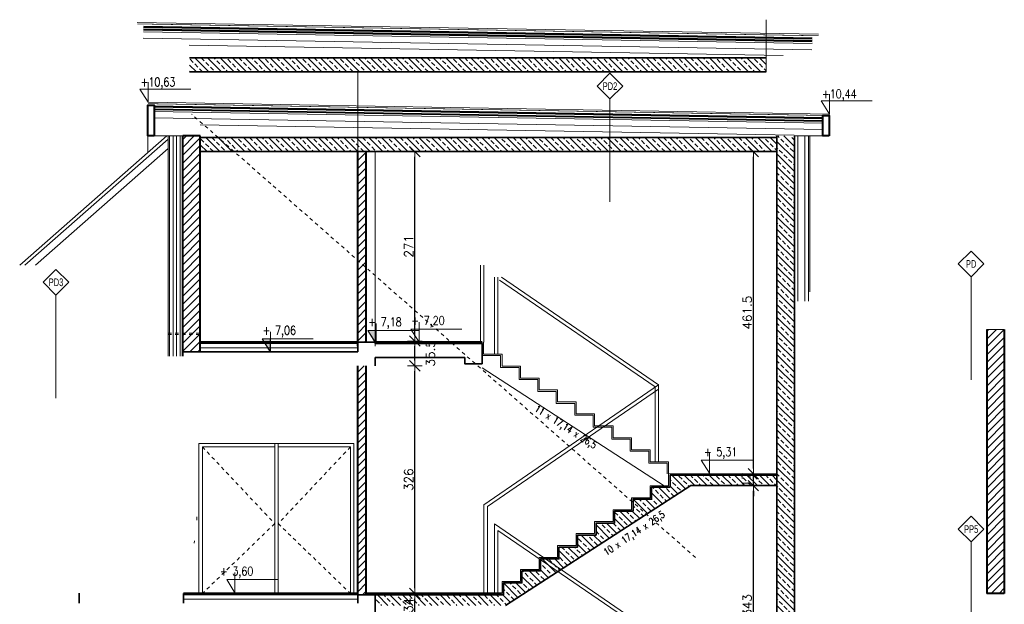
# Model space of a CAD drawing. Header units: millimetres. Extents: x 23192 to 177760, y -399809 to -79279.
# Tile 38 of 70: x 61166 to 62576, y -218398 to -217561. Entities that reach past the tile are written whole.
import ezdxf
from ezdxf.enums import TextEntityAlignment as Align

# ---------------------------------------------------------------- set-up
doc = ezdxf.new("R2010")
doc.units = ezdxf.units.MM
doc.linetypes.add('2_3', pattern=[1, 0.5, -0.5])
doc.linetypes.add('CACHE', pattern=[9.525, 6.35, -3.175])
doc.layers.get('0').update_dxf_attribs({"lineweight": 0})
for name, color, linetype, lineweight in [('!! 0_ Istn-widok', 1, 'Continuous', 15), ('!! 0_ Opis', 8, 'Continuous', 13), ('!! 1_ PROJ WARSTWY', 252, 'Continuous', 9), ('!! 1_ tynk zewn  - nowy', 21, 'Continuous', 20), ('!! 1_drzwi-linia', 213, 'Continuous', 5), ('!! 1_hatch projektowane ściany', 4, 'Continuous', 5), ('!! 1_PROJ Sciany', 2, 'Continuous', 40), ('!! 1_PROJ TERMOIZOL', 132, 'Continuous', 5), ('!! 1_PROJ widok', 5, 'Continuous', 9), ('!! 1_PROJ ŻELBET', 1, 'Continuous', 35), ('!! 2 _linia hydroizol', 32, 'Continuous', 9), ('!! 2_ remont Ocieplenie', 4, 'ZIGZAG', 5), ('!! wymiary osi', 250, 'Continuous', 9), ('0-rzedne-blok', 62, 'Continuous', 13)]:
    doc.layers.add(name, color=color, linetype=linetype, lineweight=lineweight)
doc.styles.add('50', font='ROMANS.shx', dxfattribs={"width": 0.8, "height": 10})
doc.styles.add('ARIAL TEEN', font='arial.ttf')
doc.styles.add('DEUTSCH', font='SIMPLEX8')
doc.styles.add('TXT', font='simplex.shx')
doc.linetypes.add('BATTING', pattern='A,0.00254,-2.54,[134,ltypeshp.shx,S=2.54,R=0,X=-2.54,Y=0],-5.08,[134,ltypeshp.shx,S=2.54,R=180,X=2.54,Y=0],-2.54', length=10.16254)
doc.linetypes.add('ZIGZAG', pattern='A,0.00254,-5.08,[131,ltypeshp.shx,S=5.08,R=0,X=-5.08,Y=0],-10.16,[131,ltypeshp.shx,S=5.08,R=180,X=5.08,Y=0],-5.08', length=20.32254)
doc.dimstyles.new('DIM50', dxfattribs={"dimscale": 5, "dimtxt": 2.5, "dimasz": 1.5, "dimexe": 0, "dimexo": 0, "dimgap": 0.5, "dimtad": 1, "dimdec": 4, "dimrnd": 0.5, "dimdsep": 46, "dimtxsty": 'TXT', "dimblk1": 'TICK1', "dimblk2": 'TICK1', "dimsah": 1, "dimcen": 0, "dimse1": 1, "dimse2": 1, "dimclrd": 1, "dimclre": 7, "dimclrt": 9, "dimadec": 0, "dimazin": 0, "dimtfac": 1, "dimtdec": 4, "dimtmove": 2, "dimatfit": 3, "dimldrblk": 'TICK1', "dimfxl": 1, "dimtolj": 1, "dimarcsym": 0})
pattern_1 = [(45, (0, -9735.562), (-5.61266008, 5.61266008), [])]
pattern_2 = [(135, (0, -9735.562), (-8.9802561, -8.9802561), []), (135, (5e-16, -9726.582), (-8.9802561, -8.9802561), [6.35, -3.175])]

# ---------------------------------------------------------------- blocks, each defined once
blk = doc.blocks.new('D_kota')
for p, q in [((8.7, 0), (8.7, 23)), ((-0.8, 15), (8.7, 15)), ((8.7, 0), (-0.8, 15))]:
    blk.add_line(p, q)
blk.add_lwpolyline([(-0.8, 15), (57.9, 15)])
at = {"style": 'DEUTSCH', "width": 0.8}
blk.add_attdef('POZ.ARCH', (7.3, 19.7), '', height=10, dxfattribs=at)
blk = doc.blocks.new('TICK1')
at = {"color": 2}
blk.add_line((-1, -1), (1, 1), dxfattribs=at)
at = {"color": 0}
for p, q in [((0, 0), (-1, 0)), ((0, -1.4), (0, 1.4))]:
    blk.add_line(p, q, dxfattribs=at)
blk = doc.blocks.new('*D4106')
at = {"layer": '!! wymiary osi', "color": 1, "lineweight": -2, "transparency": 16777216}
blk.add_line((62216.4, -218563.6), (62216.4, -218235.6), dxfattribs=at)
at = {"layer": 'DEFPOINTS', "color": 0, "transparency": 16777216}
for p in [(62216.4, -218228.1), (62233.8, -218228.1), (62233.8, -218571.1)]:
    blk.add_point(p, dxfattribs=at)
at = {"layer": '!! wymiary osi', "color": 1, "lineweight": -2, "transparency": 16777216, "xscale": 7.5, "yscale": 7.5, "zscale": 7.5}
for p, rotation in [((62216.4, -218228.1), 90), ((62216.4, -218571.1), 270)]:
    blk.add_blockref('TICK1', p, dxfattribs=dict(at, rotation=rotation))
at = {"layer": '!! wymiary osi', "color": 9, "transparency": 16777216, "insert": (62207.6, -218399.6), "char_height": 12.5, "attachment_point": 5, "rotation": 90, "style": 'TXT'}
blk.add_mtext('\\A1;343', dxfattribs=at)
blk = doc.blocks.new('*D4107')
at = {"layer": '!! wymiary osi', "color": 1, "lineweight": -2, "transparency": 16777216}
for p, q in [((62216.4, -218203.6), (62216.4, -218196.1)), ((62216.4, -218228.1), (62216.4, -218211.1)), ((62216.4, -218235.6), (62216.4, -218243.1))]:
    blk.add_line(p, q, dxfattribs=at)
at = {"layer": 'DEFPOINTS', "color": 0, "transparency": 16777216}
for p in [(62216.4, -218211.1), (62233.8, -218211.1), (62233.8, -218228.1)]:
    blk.add_point(p, dxfattribs=at)
at = {"layer": '!! wymiary osi', "color": 1, "lineweight": -2, "transparency": 16777216, "xscale": 7.5, "yscale": 7.5, "zscale": 7.5}
for p, rotation in [((62216.4, -218211.1), 270), ((62216.4, -218228.1), 90)]:
    blk.add_blockref('TICK1', p, dxfattribs=dict(at, rotation=rotation))
at = {"layer": '!! wymiary osi', "color": 9, "transparency": 16777216, "insert": (62206.4, -218219.6), "char_height": 12.5, "attachment_point": 5, "rotation": 90, "style": 'TXT'}
blk.add_mtext('\\A1;17', dxfattribs=at)
blk = doc.blocks.new('*D4108')
at = {"layer": '!! wymiary osi', "color": 1, "lineweight": -2, "transparency": 16777216}
blk.add_line((62216.4, -218203.6), (62216.4, -217757.3), dxfattribs=at)
at = {"layer": 'DEFPOINTS', "color": 0, "transparency": 16777216}
for p in [(62216.4, -217749.8), (62233.8, -217749.8), (62233.8, -218211.1)]:
    blk.add_point(p, dxfattribs=at)
at = {"layer": '!! wymiary osi', "color": 1, "lineweight": -2, "transparency": 16777216, "xscale": 7.5, "yscale": 7.5, "zscale": 7.5}
for p, rotation in [((62216.4, -217749.8), 90), ((62216.4, -218211.1), 270)]:
    blk.add_blockref('TICK1', p, dxfattribs=dict(at, rotation=rotation))
at = {"layer": '!! wymiary osi', "color": 9, "transparency": 16777216, "insert": (62207.6, -217980.4), "char_height": 12.5, "attachment_point": 5, "rotation": 90, "style": 'TXT'}
blk.add_mtext('\\A1;461.5', dxfattribs=at)
blk = doc.blocks.new('*D4110')
at = {"layer": '!! wymiary osi', "color": 1, "lineweight": -2, "transparency": 16777216}
blk.add_line((61731.6, -218409), (61731.6, -218390), dxfattribs=at)
at = {"layer": 'DEFPOINTS', "color": 0, "transparency": 16777216}
for p in [(61675.1, -218382.5), (61731.6, -218382.5), (61675.1, -218416.5)]:
    blk.add_point(p, dxfattribs=at)
at = {"layer": '!! wymiary osi', "color": 1, "lineweight": -2, "transparency": 16777216, "xscale": 7.5, "yscale": 7.5, "zscale": 7.5}
for p, rotation in [((61731.6, -218382.5), 90), ((61731.6, -218416.5), 270)]:
    blk.add_blockref('TICK1', p, dxfattribs=dict(at, rotation=rotation))
at = {"layer": '!! wymiary osi', "color": 9, "transparency": 16777216, "insert": (61722.9, -218399.5), "char_height": 12.5, "attachment_point": 5, "rotation": 90, "style": 'TXT'}
blk.add_mtext('\\A1;34', dxfattribs=at)
blk = doc.blocks.new('*D4111')
at = {"layer": '!! wymiary osi', "color": 1, "lineweight": -2, "transparency": 16777216}
blk.add_line((61731.6, -218375), (61731.6, -218064), dxfattribs=at)
at = {"layer": 'DEFPOINTS', "color": 0, "transparency": 16777216}
for p in [(61675.1, -218056.5), (61731.6, -218056.5), (61675.1, -218382.5)]:
    blk.add_point(p, dxfattribs=at)
at = {"layer": '!! wymiary osi', "color": 1, "lineweight": -2, "transparency": 16777216, "xscale": 7.5, "yscale": 7.5, "zscale": 7.5}
for p, rotation in [((61731.6, -218056.5), 90), ((61731.6, -218382.5), 270)]:
    blk.add_blockref('TICK1', p, dxfattribs=dict(at, rotation=rotation))
at = {"layer": '!! wymiary osi', "color": 9, "transparency": 16777216, "insert": (61722.9, -218219.5), "char_height": 12.5, "attachment_point": 5, "rotation": 90, "style": 'TXT'}
blk.add_mtext('\\A1;326', dxfattribs=at)
blk = doc.blocks.new('*D4112')
at = {"layer": '!! wymiary osi', "color": 1, "lineweight": -2, "transparency": 16777216}
blk.add_line((61731.6, -218049), (61731.6, -218028.5), dxfattribs=at)
at = {"layer": 'DEFPOINTS', "color": 0, "transparency": 16777216}
for p in [(61674.3, -218021), (61731.6, -218021), (61675.1, -218056.5)]:
    blk.add_point(p, dxfattribs=at)
at = {"layer": '!! wymiary osi', "color": 1, "lineweight": -2, "transparency": 16777216, "xscale": 7.5, "yscale": 7.5, "zscale": 7.5}
for p, rotation in [((61731.6, -218021), 90), ((61731.6, -218056.5), 270)]:
    blk.add_blockref('TICK1', p, dxfattribs=dict(at, rotation=rotation))
at = {"layer": '!! wymiary osi', "color": 9, "transparency": 16777216, "insert": (61754.1, -218038.7), "char_height": 12.5, "attachment_point": 5, "rotation": 90, "style": 'TXT'}
blk.add_mtext('\\A1;35.5', dxfattribs=at)
blk = doc.blocks.new('*D4113')
at = {"layer": '!! wymiary osi', "color": 1, "lineweight": -2, "transparency": 16777216}
blk.add_line((61731.6, -218013.5), (61731.6, -217757.3), dxfattribs=at)
at = {"layer": 'DEFPOINTS', "color": 0, "transparency": 16777216}
for p in [(61674.3, -217749.8), (61731.6, -217749.8), (61674.3, -218021)]:
    blk.add_point(p, dxfattribs=at)
at = {"layer": '!! wymiary osi', "color": 1, "lineweight": -2, "transparency": 16777216, "xscale": 7.5, "yscale": 7.5, "zscale": 7.5}
for p, rotation in [((61731.6, -217749.8), 90), ((61731.6, -218021), 270)]:
    blk.add_blockref('TICK1', p, dxfattribs=dict(at, rotation=rotation))
at = {"layer": '!! wymiary osi', "color": 9, "transparency": 16777216, "insert": (61722.9, -217885.4), "char_height": 12.5, "attachment_point": 5, "rotation": 90, "style": 'TXT'}
blk.add_mtext('\\A1;271', dxfattribs=at)

msp = doc.modelspace()

# ---------------------------------------------------------------- hatches: boundary and pattern name
at = {"layer": '!! 1_hatch projektowane ściany'}
h = msp.add_hatch(dxfattribs=at)
h.set_pattern_fill('ANSI33', color=256, scale=2, angle=90)
h.set_pattern_definition([(135, (-865.903, -8954.562), (-8.9802561, -8.9802561), []), (135, (-865.903, -8945.582), (-8.9802561, -8.9802561), [6.35, -3.175])])
h.paths.add_polyline_path([(61744.16417, -217615.53926), (61409.16648, -217615.53926), (61409.16648, -217635.53926), (61744.16417, -217635.53926)])
h.paths.add_polyline_path([(62234.66878, -217635.53926), (62234.66878, -217615.53926), (61744.16417, -217615.53926), (61744.16417, -217635.53926)])
h = msp.add_hatch(dxfattribs=at)
h.set_pattern_fill('ANSI31', color=256, scale=2.5)
h.set_pattern_definition(pattern_1)
h.paths.add_polyline_path([(61412.06735, -217727.30064), (61399.56735, -217727.30064), (61399.56735, -217747.20158), (61412.06735, -217736.20158)])
h.paths.add_polyline_path([(61424.56735, -217727.30064), (61412.06735, -217727.30064), (61412.06735, -217736.20158), (61424.56735, -217747.20158)])
h.paths.add_polyline_path([(61424.56735, -217747.20158), (61412.06735, -217736.20158), (61412.06735, -218036.53926), (61424.56735, -218036.53926)])
h.paths.add_polyline_path([(61412.06735, -217736.20158), (61399.56735, -217747.20158), (61399.56735, -218036.53926), (61412.06735, -218036.53926)])
h = msp.add_hatch(dxfattribs=at)
h.set_pattern_fill('ANSI33', color=256, scale=2, angle=90)
h.set_pattern_definition([(135, (-850.502, -9068.801), (-8.9802561, -8.9802561), []), (135, (-850.502, -9059.821), (-8.9802561, -8.9802561), [6.35, -3.175])])
h.paths.add_polyline_path([(61759.56505, -217729.77819), (61424.56735, -217729.77819), (61424.56735, -217749.77819), (61759.56505, -217749.77819)])
h.paths.add_polyline_path([(62250.06965, -217749.77819), (62250.06965, -217729.77819), (61759.56505, -217729.77819), (61759.56505, -217749.77819)])
h = msp.add_hatch(dxfattribs=at)
h.set_pattern_fill('ANSI33', color=256, scale=2, angle=90)
h.set_pattern_definition(pattern_2)
h.paths.add_polyline_path([(62275.06965, -217727.30064), (62250.06965, -217727.30064), (62250.06965, -218762.53926), (62275.06965, -218762.53926)])
h = msp.add_hatch(dxfattribs=at)
h.set_pattern_fill('ANSI31', color=256, scale=2.5)
h.set_pattern_definition(pattern_1)
h.paths.add_polyline_path([(61662.06965, -217956.20361), (61650.06965, -217945.64361), (61650.06965, -218022.53926), (61662.06965, -218022.53926)])
h.paths.add_polyline_path([(61662.06965, -217749.77819), (61650.06965, -217749.77819), (61650.06965, -217945.64361), (61662.06965, -217956.20361)])
h = msp.add_hatch(dxfattribs=at)
h.set_pattern_fill('ANSI31', color=256, scale=2.5)
h.set_pattern_definition(pattern_1)
h.paths.add_polyline_path([(62550.56735, -218382.53926), (62575.56735, -218382.53926), (62575.56735, -218004.35684), (62550.56735, -218004.35684)])
h = msp.add_hatch(dxfattribs=at)
h.set_pattern_fill('ANSI31', color=256, scale=2.5)
h.set_pattern_definition(pattern_1)
h.paths.add_polyline_path([(61662.06965, -218056.53926), (61650.06965, -218056.53926), (61650.06965, -218384.53926), (61662.06965, -218384.53926)])
h = msp.add_hatch(dxfattribs=at)
h.set_pattern_fill('ANSI33', color=256, scale=2, angle=90)
h.set_pattern_definition(pattern_2)
h.paths.add_polyline_path([(61936.38889, -218351.16204), (61911.56965, -218334.14313), (61911.56965, -218350.25354), (61885.06965, -218350.25354), (61885.06965, -218367.3964), (61858.56965, -218367.3964), (61858.56965, -218384.53926), (61675.06965, -218384.53926), (61675.06965, -218399.53926), (61861.61325, -218399.53926)])
h.paths.add_polyline_path([(61918.90529, -218333.11069), (61911.56965, -218333.11069), (61911.56965, -218334.14313), (61936.38889, -218351.16204), (61940.93807, -218348.21888)])
h.paths.add_polyline_path([(62011.06735, -218302.84769), (62011.06735, -218281.68211), (61991.06965, -218281.68211), (61991.06965, -218298.82497), (61964.56965, -218298.82497), (61964.56965, -218315.96783), (61938.06965, -218315.96783), (61938.06965, -218333.11069), (61918.90529, -218333.11069), (61940.93807, -218348.21888)])
h.paths.add_polyline_path([(62036.95275, -218286.10074), (62017.56965, -218269.04361), (62017.56965, -218281.68211), (62011.06735, -218281.68211), (62011.06735, -218302.84769)])
h.paths.add_polyline_path([(62126.58673, -218228.11069), (62250.06965, -218228.11069), (62250.06965, -218213.11069), (62097.06965, -218213.11069), (62097.06965, -218230.25354), (62070.56965, -218230.25354), (62070.56965, -218247.3964), (62044.06965, -218247.3964), (62044.06965, -218264.53926), (62017.56965, -218264.53926), (62017.56965, -218269.04361), (62036.95275, -218286.10074)])
at = {"layer": '0-rzedne-blok'}
h = msp.add_hatch(color=256, dxfattribs=at)
h.dxf.hatch_style = 1
h.paths.add_polyline_path([(61676.06397, -218024.53926), (61664.28821, -218005.78926), (61676.06397, -218005.78926)])
h = msp.add_hatch(color=256, dxfattribs=at)
h.dxf.hatch_style = 1
h.paths.add_polyline_path([(61524.8185, -218036.53926), (61513.04274, -218017.78926), (61524.8185, -218017.78926)])

# ---------------------------------------------------------------- linework, layer by layer
at = {"layer": '!! 0_ Istn-widok', "lineweight": 35, "const_width": 1}
for points in [[(62309.63186, -217583.89966), (61334.27813, -217566.8748)], [(62325.03274, -217698.1386), (61349.67901, -217681.11373)]]:
    msp.add_lwpolyline(points, dxfattribs=at)
at = {"layer": '!! 0_ Istn-widok', "linetype": '2_3', "ltscale": 10}
for points in [[(62133.39629, -218330.79312), (61412.06735, -217696.02365)], [(61378.56735, -218009.53926), (61424.56735, -218009.53926)], [(61378.56735, -218011.53926), (61424.56735, -218011.53926)]]:
    msp.add_lwpolyline(points, dxfattribs=at)
at = {"layer": '!! 0_ Opis'}
for p, q in [((62011.06735, -217674.42475), (62011.06735, -217821.92475)), ((62528.06672, -217929.0034), (62528.06672, -218076.5034)), ((61217.98226, -217955.27827), (61217.98226, -218102.77827)), ((62528.06672, -218308.78926), (62528.06672, -218456.28926))]:
    msp.add_line(p, q, dxfattribs=at)
for points in [[(62011.06735, -217674.42475), (62029.45213, -217656.03997), (62011.06735, -217637.6552), (61992.68257, -217656.03997)], [(62528.06672, -217929.0034), (62546.4515, -217910.61862), (62528.06672, -217892.23384), (62509.68194, -217910.61862)], [(61217.98226, -217955.27827), (61236.36703, -217936.8935), (61217.98226, -217918.50872), (61199.59748, -217936.8935)], [(62528.06672, -218308.78926), (62546.4515, -218290.40448), (62528.06672, -218272.01971), (62509.68194, -218290.40448)]]:
    msp.add_lwpolyline(points, close=True, dxfattribs=at)
at = {"layer": '!! 1_ PROJ WARSTWY'}
for points in [[(62309.66878, -217581.78472), (61334.31505, -217564.75985)], [(62300.3935, -217592.33213), (61343.21657, -217575.62454)], [(62300.41968, -217590.83236), (61343.24275, -217574.12477)], [(62300.4562, -217588.74026), (61343.27927, -217572.03268)], [(62300.49111, -217586.74057), (61343.31417, -217570.03298)], [(62300.34866, -217594.90104), (61343.17173, -217578.19346)], [(62259.13054, -217612.18432), (61408.75777, -217597.34101)], [(62234.66878, -217615.53926), (61409.16648, -217615.53926)], [(62325.06965, -217696.02365), (61349.71592, -217678.99879)], [(62315.82056, -217705.07129), (61358.64363, -217688.3637)], [(62315.85708, -217702.9792), (61358.68014, -217686.27161)], [(62315.89198, -217700.9795), (61358.71505, -217684.27192)], [(62315.74954, -217709.13998), (61358.57261, -217692.43239)], [(62315.79438, -217706.57106), (61358.61745, -217689.86347)], [(62325.06965, -217698.13892), (62325.06965, -217696.02365)], [(62274.53141, -217726.42325), (61424.15864, -217711.57994)], [(62250.06965, -217729.77819), (61424.56735, -217729.77819)], [(61650.06965, -218024.53926), (61424.56735, -218024.53926)], [(61650.06965, -218030.53926), (61424.56735, -218030.53926)], [(61650.06965, -218384.53926), (61400.57978, -218384.53926)], [(61650.06965, -218390.53926), (61400.57978, -218390.53926)]]:
    msp.add_lwpolyline(points, dxfattribs=at)
at = {"layer": '!! 1_ tynk zewn  - nowy'}
for points in [[(61378.56735, -218042.53926), (61378.56735, -217727.30064)], [(61380.56735, -218042.53926), (61380.56735, -217727.30064)], [(62295.06965, -217963.87928), (62295.06965, -217727.30064)], [(62297.06965, -217950.6023), (62297.06965, -217727.30064)]]:
    msp.add_lwpolyline(points, dxfattribs=at)
at = {"layer": '!! 1_drzwi-linia'}
for points in [[(61536.06735, -218382.53926), (61536.06735, -218167.53926), (61422.56735, -218167.53926), (61422.56735, -218382.53926)], [(61531.06735, -218382.53926), (61531.06735, -218167.53926), (61644.56735, -218167.53926), (61644.56735, -218382.53926)], [(61531.06735, -218382.53926), (61531.06735, -218172.53926), (61427.56735, -218172.53926), (61427.56735, -218382.53926)], [(61536.06735, -218382.53926), (61536.06735, -218172.53926), (61639.56735, -218172.53926), (61639.56735, -218382.53926)]]:
    msp.add_lwpolyline(points, dxfattribs=at)
at = {"layer": '!! 1_drzwi-linia', "linetype": '2_3', "ltscale": 10}
for points in [[(61427.56735, -218172.53926), (61531.06735, -218282.53926), (61427.56735, -218382.53926)], [(61639.56735, -218172.53926), (61536.06735, -218282.53926), (61639.56735, -218382.53926)]]:
    msp.add_lwpolyline(points, dxfattribs=at)
at = {"layer": '!! 1_hatch projektowane ściany'}
msp.add_lwpolyline([(62550.56735, -218382.53926), (62575.56735, -218382.53926), (62575.56735, -218004.35684), (62550.56735, -218004.35684)], close=True, dxfattribs=at)
at = {"layer": '!! 1_PROJ Sciany'}
for p, q in [((61650.06965, -218028.53926), (61650.06965, -217749.77819)), ((61662.06965, -218022.53926), (61662.06965, -217749.77819)), ((61650.06965, -218384.53926), (61650.06965, -218056.53926)), ((61662.06965, -218384.53926), (61662.06965, -218056.53926))]:
    msp.add_line(p, q, dxfattribs=at)
for points in [[(61358.65713, -217727.30064), (61349.56735, -217727.30064), (61349.56735, -217683.13892), (61358.65713, -217683.13892)], [(62325.06965, -217727.30064), (62315.97987, -217727.30064), (62315.97987, -217698.13892), (62325.06965, -217698.13892)]]:
    msp.add_lwpolyline(points, close=True, dxfattribs=at)
for points in [[(61399.56735, -218042.53926), (61399.56735, -217727.30064)], [(61424.56735, -217727.30064), (61399.56735, -217727.30064)], [(61424.56735, -218036.53926), (61424.56735, -217727.30064)], [(62550.56735, -218004.35684), (62550.56735, -218382.53926)], [(62575.56735, -218004.35684), (62575.56735, -218382.53926)], [(61650.06965, -218022.53926), (61424.56735, -218022.53926)], [(61828.06965, -218022.53926), (61675.06965, -218022.53926)], [(61650.06965, -218382.53926), (61400.57978, -218382.53926)], [(61855.57196, -218382.53926), (61662.56735, -218382.53926)], [(62575.56735, -218382.53926), (62550.56735, -218382.53926)]]:
    msp.add_lwpolyline(points, dxfattribs=at)
at = {"layer": '!! 1_PROJ TERMOIZOL', "linetype": 'ZIGZAG', "ltscale": 0.75}
for points in [[(61385.56735, -218042.53926), (61385.56735, -217727.30064)], [(61395.56735, -218042.53926), (61395.56735, -217727.30064)], [(62280.06965, -217963.87928), (62280.06965, -217727.30064)], [(62290.06965, -217963.87928), (62290.06965, -217727.30064)]]:
    msp.add_lwpolyline(points, dxfattribs=at)
at = {"layer": '!! 1_PROJ widok'}
for p, q in [((61675.06965, -218028.53926), (61675.06965, -217749.77819)), ((62095.06965, -218211.11069), (62250.06965, -218211.11069))]:
    msp.add_line(p, q, dxfattribs=at)
for points in [[(61349.56735, -217727.30064), (61349.56735, -217751.02365)], [(61173.59995, -217912.53529), (61378.56735, -217732.16398)], [(61188.73707, -217912.53529), (61378.56735, -217745.48464)], [(61825.57196, -218022.53926), (61825.57196, -217912.53926)], [(61830.57196, -218022.53926), (61830.57196, -217912.53926)], [(61845.57196, -218039.68211), (61845.57196, -217929.68211)], [(61850.57196, -218039.68211), (61850.57196, -217929.68211)], [(62075.57196, -218086.60186), (61852.74432, -217933.80576)], [(62080.57196, -218083.96783), (61855.57196, -217929.68211)], [(61828.06965, -218022.53926), (61828.06965, -218041.68211), (61854.56965, -218041.68211), (61854.56965, -218058.82497), (61881.06965, -218058.82497), (61881.06965, -218075.96783), (61907.56965, -218075.96783), (61907.56965, -218093.11069), (61934.06965, -218093.11069), (61934.06965, -218110.25354), (61960.56965, -218110.25354), (61960.56965, -218127.3964), (61987.06965, -218127.3964), (61987.06965, -218144.53926), (62013.56965, -218144.53926), (62013.56965, -218161.68211), (62040.06965, -218161.68211), (62040.06965, -218178.82497), (62066.56965, -218178.82497), (62066.56965, -218195.96783), (62093.06965, -218195.96783), (62093.06965, -218211.11069)], [(61830.06965, -218022.53926), (61830.06965, -218039.68211), (61856.56965, -218039.68211), (61856.56965, -218056.82497), (61883.06965, -218056.82497), (61883.06965, -218073.96783), (61909.56965, -218073.96783), (61909.56965, -218091.11069), (61936.06965, -218091.11069), (61936.06965, -218108.25354), (61962.56965, -218108.25354), (61962.56965, -218125.3964), (61989.06965, -218125.3964), (61989.06965, -218142.53926), (62015.56965, -218142.53926), (62015.56965, -218159.68211), (62042.06965, -218159.68211), (62042.06965, -218176.82497), (62068.56965, -218176.82497), (62068.56965, -218193.96783), (62095.06965, -218193.96783), (62095.06965, -218211.11069)], [(62088.86168, -218228.25354), (61828.06965, -218059.54711)], [(61830.57196, -218382.53926), (61830.57196, -218255.3964), (62080.57196, -218083.96783)], [(61835.57196, -218382.53926), (61835.57196, -218258.03043), (62080.57196, -218090.03043)], [(62075.57196, -218193.96783), (62075.57196, -218086.60186)], [(62080.57196, -218193.96783), (62080.57196, -218083.96783)], [(61856.56965, -218382.53926), (61856.56965, -218365.3964), (61883.06965, -218365.3964), (61883.06965, -218348.25354), (61909.56965, -218348.25354), (61909.56965, -218331.11069), (61936.06965, -218331.11069), (61936.06965, -218313.96783), (61962.56965, -218313.96783), (61962.56965, -218296.82497), (61989.06965, -218296.82497), (61989.06965, -218279.68211), (62015.56965, -218279.68211), (62015.56965, -218262.53926), (62042.06965, -218262.53926), (62042.06965, -218245.3964), (62068.56965, -218245.3964), (62068.56965, -218228.25354), (62095.06965, -218228.25354), (62095.06965, -218211.11069)], [(61845.57196, -218382.53926), (61845.57196, -218282.82497), (62080.57196, -218443.96783)], [(61850.57196, -218382.53926), (61850.57196, -218292.31614), (62075.57196, -218446.60186)]]:
    msp.add_lwpolyline(points, dxfattribs=at)
at = {"layer": '!! 1_PROJ ŻELBET'}
for p, q in [((62250.06965, -218902.53926), (62250.06965, -217727.30064)), ((62275.06965, -218902.53926), (62275.06965, -217727.30064)), ((62097.06965, -218213.11069), (62250.06965, -218213.11069)), ((62126.58673, -218228.11069), (62250.06965, -218228.11069))]:
    msp.add_line(p, q, dxfattribs=at)
for points in [[(62234.66878, -217615.53926), (61409.16648, -217615.53926)], [(62234.66878, -217635.53926), (61409.16648, -217635.53926)], [(62250.06965, -217729.77819), (61424.56735, -217729.77819)], [(62250.06965, -217749.77819), (61424.56735, -217749.77819)], [(61675.06965, -218024.53926), (61675.06965, -218022.53926), (61650.06965, -218022.53926), (61650.06965, -218036.53926)], [(61828.06965, -218024.53926), (61675.06965, -218024.53926)], [(61828.06965, -218024.53926), (61828.06965, -218053.54711), (61803.06965, -218053.54711), (61803.06965, -218044.53926)], [(61650.06965, -218036.53926), (61399.56735, -218036.53926)], [(61803.06965, -218044.53926), (61675.06965, -218044.53926)], [(61675.06965, -218044.53926), (61675.06965, -218056.53926)], [(61675.06965, -218384.53926), (61858.56965, -218384.53926), (61858.56965, -218367.3964), (61885.06965, -218367.3964), (61885.06965, -218350.25354), (61911.56965, -218350.25354), (61911.56965, -218333.11069), (61938.06965, -218333.11069), (61938.06965, -218315.96783), (61964.56965, -218315.96783), (61964.56965, -218298.82497), (61991.06965, -218298.82497), (61991.06965, -218281.68211), (62017.56965, -218281.68211), (62017.56965, -218264.53926), (62044.06965, -218264.53926), (62044.06965, -218247.3964), (62070.56965, -218247.3964), (62070.56965, -218230.25354), (62097.06965, -218230.25354), (62097.06965, -218213.11069)], [(61861.61325, -218399.53926), (62126.58673, -218228.11069)], [(61251.30528, -218381.94347), (61251.30528, -218396.53926)], [(61400.57978, -218382.53926), (61400.57978, -218396.53926)], [(61650.06965, -218384.53926), (61650.06965, -218396.53926)], [(61650.06965, -218384.53926), (61675.06965, -218384.53926)], [(61675.06965, -218384.53926), (61675.06965, -218416.53926)]]:
    msp.add_lwpolyline(points, dxfattribs=at)
at = {"layer": '!! 2 _linia hydroizol', "linetype": 'CACHE', "const_width": 1.5}
for points in [[(62300.40659, -217591.58224), (61343.22966, -217574.87466)], [(62315.80747, -217705.82117), (61358.63054, -217689.11359)]]:
    msp.add_lwpolyline(points, dxfattribs=at)
at = {"layer": '!! 2 _linia hydroizol', "linetype": 'CACHE', "ltscale": 0.5, "const_width": 1.5}
for points in [[(62300.47365, -217587.74042), (61343.29672, -217571.03283)], [(62315.87453, -217701.97935), (61358.6976, -217685.27176)]]:
    msp.add_lwpolyline(points, dxfattribs=at)
at = {"layer": '!! 2_ remont Ocieplenie', "linetype": 'BATTING', "ltscale": 0.75}
for points in [[(62300.19159, -217603.89967), (61343.01466, -217587.19209)], [(62315.59247, -217718.1386), (61358.41554, -217701.43102)]]:
    msp.add_lwpolyline(points, dxfattribs=at)
at = {"layer": '!! 2_ remont Ocieplenie', "linetype": 'Continuous', "ltscale": 0.75}
msp.add_lwpolyline([(61390.56735, -218042.53926), (61390.56735, -217727.30064)], dxfattribs=at)
at = {"layer": '!! wymiary osi'}
for points in [[(61166.03139, -217912.53529), (61376.52532, -217727.30064)], [(61419.71375, -218272.53926), (61419.71375, -218277.5668)], [(61416.05525, -218307.34752), (61415.74167, -218310.33109)]]:
    msp.add_lwpolyline(points, dxfattribs=at)
for points in [[(62234.66878, -217635.53926), (62234.66878, -217560.851)], [(61650.06965, -218022.53926), (61650.06965, -217635.53926), (62234.66878, -217635.53926)], [(61349.56735, -217696.02365), (61349.56735, -217727.30064)], [(61399.56735, -217727.30064), (61349.56735, -217727.30064)], [(62275.06965, -217727.30064), (62325.06965, -217727.30064)]]:
    msp.add_lwpolyline(points)
at = {"layer": '0-rzedne-blok'}
for points in [[(61676.06397, -218024.53926), (61664.28821, -218005.78926), (61676.06397, -218005.78926)], [(61524.8185, -218036.53926), (61513.04274, -218017.78926), (61524.8185, -218017.78926)]]:
    msp.add_lwpolyline(points, close=True, dxfattribs=at)

# ---------------------------------------------------------------- block references
ref = msp.add_blockref('D_kota', (61338.89061, -217678.99879), dxfattribs=dict(at, xscale=1.250000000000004, yscale=1.250000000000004, zscale=1.250000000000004))
ref.add_attrib('POZ.ARCH', '+10,63', (61339.15698, -217656.33851), dxfattribs={"layer": '0', "height": 12.5, "style": 'DEUTSCH', "width": 0.8})
ref = msp.add_blockref('D_kota', (62314.24434, -217696.02365), dxfattribs=dict(at, xscale=1.250000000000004, yscale=1.250000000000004, zscale=1.250000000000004))
ref.add_attrib('POZ.ARCH', '+10,44  ', (62314.51071, -217673.36337), dxfattribs={"layer": '0', "height": 12.5, "style": 'DEUTSCH', "width": 0.8})
ref = msp.add_blockref('D_kota', (61665.23865, -218024.53926), dxfattribs=dict(at, xscale=1.250000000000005, yscale=1.250000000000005, zscale=1.250000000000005))
ref.add_attrib('POZ.ARCH', '+ 7,18', (61664.88705, -217999.95931), dxfattribs={"layer": '0', "height": 12.5, "style": 'DEUTSCH', "width": 0.8})
ref = msp.add_blockref('D_kota', (61726.82496, -218022.53926), dxfattribs=dict(at, xscale=1.250000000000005, yscale=1.250000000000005, zscale=1.250000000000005))
ref.add_attrib('POZ.ARCH', '+ 7,20', (61726.47336, -217997.95931), dxfattribs={"layer": '0', "height": 12.5, "style": 'DEUTSCH', "width": 0.8})
ref = msp.add_blockref('D_kota', (61513.99318, -218036.53926), dxfattribs=dict(at, xscale=1.250000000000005, yscale=1.250000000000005, zscale=1.250000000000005))
ref.add_attrib('POZ.ARCH', '+ 7,06', (61513.64158, -218011.95931), dxfattribs={"layer": '0', "height": 12.5, "style": 'DEUTSCH', "width": 0.8})
ref = msp.add_blockref('D_kota', (62142.62432, -218210.4502), dxfattribs=dict(at, xscale=1.250000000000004, yscale=1.250000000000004, zscale=1.250000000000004))
ref.add_attrib('POZ.ARCH', '+ 5,31 ', (62145.40819, -218185.87025), dxfattribs={"layer": '0', "height": 12.5, "style": 'DEUTSCH', "width": 0.8})
ref = msp.add_blockref('D_kota', (61463.35022, -218381.40831), dxfattribs=dict(at, xscale=1.250000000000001, yscale=1.250000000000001, zscale=1.250000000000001))
ref.add_attrib('POZ.ARCH', '+ 3,60', (61452.52491, -218356.82837), dxfattribs={"layer": '0', "height": 12.5, "style": 'DEUTSCH', "width": 0.8})

# ---------------------------------------------------------------- texts
at = {"layer": '!! 0_ Opis', "style": 'ARIAL TEEN', "width": 0.7}
for s, p in [('PD2', (62011.06735, -217656.03997)), ('PD', (62528.06672, -217910.61862)), ('PD3', (61217.98226, -217936.8935)), ('PP5', (62528.06672, -218290.40448))]:
    msp.add_text(s, height=11, dxfattribs=at).set_placement(p, align=Align.MIDDLE_CENTER)
at = {"layer": '!! wymiary osi', "char_height": 10, "attachment_point": 1, "style": '50'}
for s, insert, rotation in [('11 x 17,14 x 26,5', (61907.58023, -218112.01274), 327.20399115), ('10 x 17,14 x 26,5', (62000.43815, -218320.41817), 33.88847813)]:
    msp.add_mtext_dynamic_manual_height_columns(s, width=150.9172737, gutter_width=50, heights=[0], dxfattribs=dict(at, insert=insert, rotation=rotation))

# ---------------------------------------------------------------- dimensions: what is measured, and where the dimension line sits
at = {"layer": '!! wymiary osi'}
for base, p1, p2, picture, middle in [((61731.63079, -217749.77819), (61674.26433, -218020.95606), (61674.26433, -217749.77819), '*D4113', (61722.88079, -217885.36712)), ((62216.3654, -217749.77819), (62233.79786, -218211.11069), (62233.79786, -217749.77819), '*D4108', (62207.6154, -217980.44444)), ((61731.63079, -218020.95606), (61675.06965, -218056.53926), (61674.26433, -218020.95606), '*D4112', (61754.13079, -218038.74766)), ((61731.63079, -218056.53926), (61675.06965, -218382.53926), (61675.06965, -218056.53926), '*D4111', (61722.88079, -218219.53926)), ((62216.3654, -218211.11069), (62233.79786, -218228.11069), (62233.79786, -218211.11069), '*D4107', (62206.3654, -218219.61069)), ((62216.3654, -218228.11069), (62233.79786, -218571.11069), (62233.79786, -218228.11069), '*D4106', (62207.6154, -218399.61069)), ((61731.63079, -218382.53926), (61675.06965, -218416.53926), (61675.06965, -218382.53926), '*D4110', (61722.88079, -218399.53926))]:
    dim = msp.add_linear_dim(base=base, p1=p1, p2=p2, angle=90, dimstyle='DIM50', dxfattribs=at)
    dim.commit()
    dim.dimension.update_dxf_attribs({"geometry": picture, "text_midpoint": middle})

doc.saveas('drawing.dxf')
